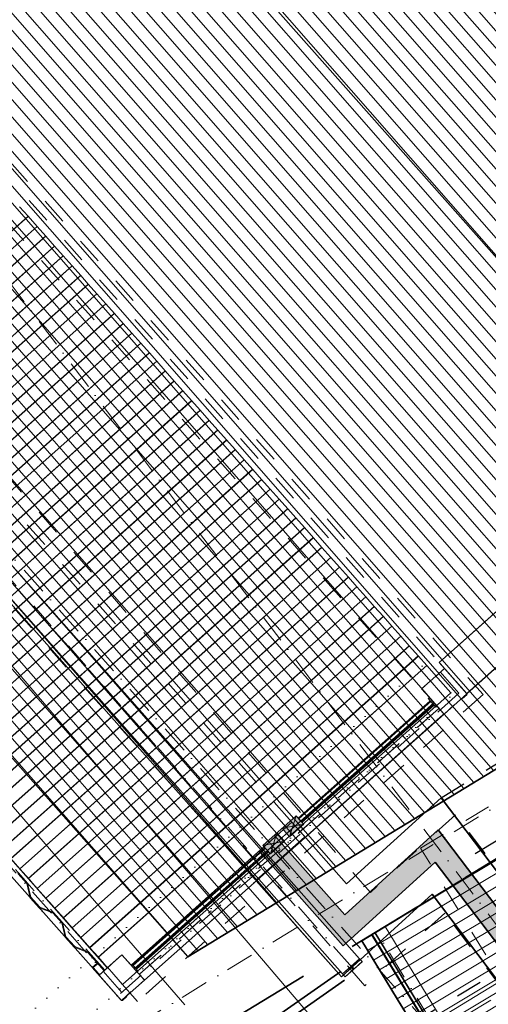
# Model space of a CAD drawing. Header units: millimetres. Extents: x -738537 to 1850049, y -250217 to 604013.
# Tile 190 of 204: x -162248 to -159776, y 509289 to 514484. Entities that reach past the tile are written whole.
import ezdxf

# ---------------------------------------------------------------- set-up
doc = ezdxf.new("R2010")
doc.units = ezdxf.units.MM
doc.header["$MEASUREMENT"] = 0
doc.set_wipeout_variables(frame=1)
for name, pattern in [('Dashed', [280, 140, -140]), ('Dashed Small', [140, 70, -70]), ('Dense Dotted', [80, 0, -80]), ('Dot & Dashed', [280, 150, -60, 0, -70]), ('Dotted', [300, 0, -300]), ('Long Dashed', [700, 400, -300]), ('Wipeout_Contour', [1000, 0, -1000])]:
    doc.linetypes.add(name, pattern=pattern)
for name, color, linetype, lineweight in [('0_Pen_No__1', 214, 'Continuous', 35), ('0_Pen_No__128', 9, 'Continuous', 0), ('0_Pen_No__16', 8, 'Continuous', 20), ('0_Pen_No__161', 1, 'Continuous', 5), ('0_Pen_No__2', 1, 'Continuous', 25), ('0_Pen_No__3', 30, 'Continuous', 15), ('0_Pen_No__4', 5, 'Continuous', 5), ('0_Pen_No__5', 4, 'Continuous', 5), ('0_Pen_No__6', 7, 'Continuous', 5), ('0_Pen_No__69', 255, 'Continuous', 20), ('0_Pen_No__8', 255, 'Continuous', 0), ('0_Pen_No__90', 255, 'Continuous', 20)]:
    doc.layers.add(name, color=color, linetype=linetype, lineweight=lineweight)
for name, color, linetype, lineweight, true_color in [('0_Pen_No__10', 7, 'Continuous', 20, 0x996633), ('0_Pen_No__168', 7, 'Continuous', 5, 0x996633), ('0_Pen_No__19', 7, 'Continuous', 20, 0x00e6ff), ('0_Pen_No__7', 7, 'Continuous', 5, 0x9f07ff)]:
    doc.layers.add(name, color=color, linetype=linetype, lineweight=lineweight, true_color=true_color)

msp = doc.modelspace()

# ---------------------------------------------------------------- hatches: boundary and pattern name
at = {"layer": '0_Pen_No__7', "linetype": 'Continuous', "lineweight": 5, "true_color": 0x3f3f3f}
for points in [[(-167899, 517891), (-160991, 510104.8), (-160905, 510181.1), (-167813, 517967.4)], [(-160991, 510104.8), (-160951.2, 510059.9), (-160865.2, 510136.2), (-160905, 510181.1)], [(-160991, 510104.7), (-160951.2, 510059.8), (-160925.7, 510082.4), (-160965.6, 510127.3)], [(-160951.2, 510059.8), (-160541.4, 509598), (-160532.7, 509761.4), (-160865.2, 510136.2)]]:
    msp.add_hatch(color=250, dxfattribs=at).paths.add_polyline_path(points)
at = {"layer": '0_Pen_No__8', "linetype": 'Continuous', "lineweight": 0, "true_color": 0x3f3f3f}
for points in [[(-163583.3, 515030.4), (-163550.7, 514993.6), (-163478.6, 514966.7), (-163432.1, 514914.3), (-163413.9, 514839.6), (-163366.1, 514785.7), (-163294.1, 514758.8), (-163247.6, 514706.4), (-163229.4, 514631.6), (-163181.6, 514577.8), (-163109.5, 514550.9), (-163063, 514498.5), (-163044.8, 514423.7), (-163001, 514374.4), (-162929, 514347.4), (-162882.5, 514295.1), (-162864.3, 514220.3), (-162816.5, 514166.5), (-162744.4, 514139.5), (-162697.9, 514087.1), (-162679.7, 514012.4), (-162631.9, 513958.6), (-162559.9, 513931.6), (-162513.4, 513879.2), (-162495.2, 513804.5), (-162447.4, 513750.6), (-162375.3, 513723.7), (-162328.9, 513671.3), (-162310.7, 513596.6), (-162270.8, 513551.7), (-162198.8, 513524.7), (-162152.3, 513472.4), (-162134.1, 513397.6), (-162086.3, 513343.8), (-162014.2, 513316.8), (-161967.7, 513264.5), (-161949.5, 513189.7), (-161908.4, 513143.3), (-161836.3, 513116.4), (-161789.8, 513064), (-161771.6, 512989.3), (-161723.8, 512935.4), (-161651.8, 512908.5), (-161605.3, 512856.1), (-161587.1, 512781.4), (-161547.3, 512736.5), (-161475.2, 512709.5), (-161428.7, 512657.2), (-161410.5, 512582.4), (-161362.7, 512528.6), (-161290.7, 512501.6), (-161244.2, 512449.3), (-161226, 512374.5), (-161178.2, 512320.7), (-161106.1, 512293.7), (-161059.6, 512241.3), (-161041.4, 512166.6), (-160993.6, 512112.8), (-160921.6, 512085.8), (-160875.1, 512033.4), (-160856.9, 511958.7), (-160813.1, 511909.3), (-160741, 511882.4), (-160694.5, 511830), (-160676.3, 511755.2), (-160628.5, 511701.4), (-160556.5, 511674.5), (-160510, 511622.1), (-160491.8, 511547.3), (-160444, 511493.5), (-160371.9, 511466.5), (-160325.5, 511414.2), (-160307.2, 511339.4), (-160259.5, 511285.6), (-160187.4, 511258.6), (-160140.9, 511206.3), (-160122.7, 511131.5), (-160033.4, 511036.9), (-160073.3, 511081.8), (-160119.1, 511133.4), (-160137.3, 511208.2), (-160185.1, 511262), (-160257.1, 511289), (-160303.6, 511341.3), (-160321.8, 511416.1), (-160369.6, 511469.9), (-160441.7, 511496.9), (-160488.1, 511549.2), (-160506.4, 511624), (-160554.1, 511677.8), (-160626.2, 511704.8), (-160672.7, 511757.2), (-160690.9, 511831.9), (-160738.7, 511885.8), (-160810.8, 511912.7), (-160853.2, 511960.6), (-160871.5, 512035.3), (-160919.2, 512089.2), (-160991.3, 512116.2), (-161037.8, 512168.5), (-161056, 512243.3), (-161103.8, 512297.1), (-161175.9, 512324.1), (-161222.3, 512376.4), (-161240.5, 512451.2), (-161288.3, 512505), (-161360.4, 512532), (-161406.9, 512584.3), (-161425.1, 512659.1), (-161472.9, 512712.9), (-161544.9, 512739.9), (-161583.4, 512783.3), (-161601.7, 512858), (-161649.4, 512911.9), (-161721.5, 512938.8), (-161768, 512991.2), (-161786.2, 513065.9), (-161834, 513119.8), (-161906.1, 513146.7), (-161945.9, 513191.6), (-161964.1, 513266.4), (-162011.9, 513320.2), (-162084, 513347.2), (-162130.4, 513399.5), (-162148.6, 513474.3), (-162196.4, 513528.1), (-162268.5, 513555.1), (-162307, 513598.5), (-162325.2, 513673.2), (-162373, 513727.1), (-162445.1, 513754), (-162491.5, 513806.4), (-162509.8, 513881.1), (-162557.6, 513935), (-162629.6, 513962), (-162676.1, 514014.3), (-162694.3, 514089.1), (-162742.1, 514142.9), (-162814.2, 514169.9), (-162860.6, 514222.2), (-162878.8, 514297), (-162926.6, 514350.8), (-162998.7, 514377.8), (-163041.2, 514425.6), (-163059.4, 514500.4), (-163107.2, 514554.2), (-163179.3, 514581.2), (-163225.7, 514633.6), (-163243.9, 514708.3), (-163291.7, 514762.2), (-163363.8, 514789.1), (-163410.3, 514841.5), (-163428.5, 514916.2), (-163476.3, 514970.1), (-163548.3, 514997)], [(-165528.3, 513663.5), (-165502.4, 513634.4), (-165484.2, 513559.6), (-165436.4, 513505.8), (-165364.3, 513478.8), (-165317.9, 513426.4), (-165299.6, 513351.7), (-165251.8, 513297.8), (-165179.8, 513270.9), (-165133.3, 513218.5), (-165115.1, 513143.8), (-165067.3, 513089.9), (-164995.2, 513063), (-164948.8, 513010.6), (-164930.6, 512935.9), (-164882.8, 512882), (-164810.7, 512855.1), (-164768.2, 512807.2), (-164750, 512732.4), (-164702.2, 512678.6), (-164630.1, 512651.6), (-164583.7, 512599.3), (-164565.5, 512524.5), (-164517.7, 512470.7), (-164445.6, 512443.7), (-164399.1, 512391.4), (-164380.9, 512316.6), (-164333.1, 512262.8), (-164261.1, 512235.8), (-164214.6, 512183.4), (-164196.4, 512108.7), (-164148.6, 512054.8), (-164076.5, 512027.9), (-164038, 511984.5), (-164019.8, 511909.7), (-163972, 511855.9), (-163899.9, 511828.9), (-163853.5, 511776.6), (-163835.3, 511701.8), (-163787.5, 511648), (-163715.4, 511621), (-163675.6, 511576.2), (-163657.4, 511501.4), (-163609.6, 511447.6), (-163537.5, 511420.6), (-163491, 511368.2), (-163472.8, 511293.5), (-163425, 511239.6), (-163353, 511212.7), (-163314.5, 511169.3), (-163296.2, 511094.5), (-163248.4, 511040.7), (-163176.4, 511013.7), (-163129.9, 510961.4), (-163111.7, 510886.6), (-163063.9, 510832.8), (-162991.8, 510805.8), (-162945.4, 510753.5), (-162927.2, 510678.7), (-162879.4, 510624.9), (-162807.3, 510597.9), (-162760.8, 510545.6), (-162742.6, 510470.8), (-162694.8, 510417), (-162622.8, 510390), (-162580.3, 510342.1), (-162562.1, 510267.4), (-162514.3, 510213.5), (-162442.2, 510186.6), (-162395.7, 510134.2), (-162377.5, 510059.5), (-162329.7, 510005.6), (-162257.7, 509978.7), (-162211.2, 509926.3), (-162193, 509851.5), (-162145.2, 509797.7), (-162073.1, 509770.7), (-162026.6, 509718.4), (-162008.4, 509643.6), (-161960.6, 509589.8), (-161888.6, 509562.8), (-161842.8, 509511.2), (-161802.9, 509466.3), (-161827.6, 509444.4), (-161828.4, 509443.4), (-161828.6, 509442.4), (-161828.5, 509441.4), (-161827.9, 509440.2), (-161714.4, 509312.3), (-161713.7, 509311.7), (-161712.4, 509311.1), (-161711.1, 509311), (-161709.4, 509311.5), (-161708.7, 509312), (-161592.8, 509414.9), (-161591.9, 509416.3), (-161591.8, 509416.9), (-161591.9, 509417.8), (-161592.5, 509419.1), (-161619.8, 509449.8), (-161622.7, 509447.1), (-161596.2, 509417.2), (-161711.4, 509315), (-161824.2, 509442.1), (-161797.3, 509466), (-161886.2, 509566.2), (-161958.3, 509593.2), (-162004.8, 509645.5), (-162023, 509720.3), (-162070.8, 509774.1), (-162142.8, 509801.1), (-162189.3, 509853.5), (-162207.5, 509928.2), (-162255.3, 509982.1), (-162327.4, 510009), (-162373.9, 510061.4), (-162392.1, 510136.1), (-162439.9, 510190), (-162511.9, 510216.9), (-162558.4, 510269.3), (-162576.6, 510344), (-162620.4, 510393.4), (-162692.5, 510420.4), (-162739, 510472.7), (-162757.2, 510547.5), (-162805, 510601.3), (-162877, 510628.3), (-162923.5, 510680.6), (-162941.7, 510755.4), (-162989.5, 510809.2), (-163061.6, 510836.2), (-163108, 510888.5), (-163126.3, 510963.3), (-163174, 511017.1), (-163246.1, 511044.1), (-163292.6, 511096.5), (-163310.8, 511171.2), (-163350.6, 511216.1), (-163422.7, 511243), (-163469.2, 511295.4), (-163487.4, 511370.2), (-163535.2, 511424), (-163607.2, 511450.9), (-163653.7, 511503.3), (-163671.9, 511578.1), (-163713.1, 511624.4), (-163785.1, 511651.4), (-163831.6, 511703.7), (-163849.8, 511778.5), (-163897.6, 511832.3), (-163969.7, 511859.3), (-164016.1, 511911.7), (-164034.4, 511986.4), (-164074.2, 512031.3), (-164146.2, 512058.2), (-164192.7, 512110.6), (-164210.9, 512185.4), (-164258.7, 512239.2), (-164330.8, 512266.2), (-164377.3, 512318.5), (-164395.5, 512393.3), (-164443.3, 512447.1), (-164515.3, 512474.1), (-164561.8, 512526.4), (-164580, 512601.2), (-164627.8, 512655), (-164699.9, 512682), (-164746.3, 512734.3), (-164764.6, 512809.1), (-164808.4, 512858.4), (-164880.4, 512885.4), (-164926.9, 512937.8), (-164945.1, 513012.5), (-164992.9, 513066.4), (-165065, 513093.3), (-165111.4, 513145.7), (-165129.7, 513220.4), (-165177.5, 513274.3), (-165249.5, 513301.2), (-165296, 513353.6), (-165314.2, 513428.4), (-165362, 513482.2), (-165434.1, 513509.2), (-165480.5, 513561.5), (-165498.7, 513636.3), (-165525.3, 513666.2)], [(-160093.5, 511098.6), (-160069.6, 511071.7), (-160042.7, 511095.6), (-159891.3, 510925.1), (-159911.5, 510907.1), (-159985.9, 510990.9), (-159988.9, 510988.2), (-159911.9, 510901.5), (-159888.8, 510922), (-159888.1, 510922.7), (-159887.5, 510923.9), (-159887.3, 510924.8), (-159887.6, 510926.5), (-159888.3, 510927.7), (-160042.3, 511101.2), (-160069.3, 511077.3), (-160090.5, 511101.3)], [(-160038.7, 510853.1), (-160011.5, 510822.4), (-160010.3, 510821.6), (-160009.4, 510821.4), (-160008.7, 510821.5), (-160007.8, 510821.8), (-159891.3, 510925.1), (-159890.8, 510925.7), (-159890.1, 510927.3), (-159890, 510928.6), (-159890.5, 510930), (-159891, 510930.7), (-160004.5, 511058.6), (-160005.6, 511059.4), (-160006.6, 511059.6), (-160007.6, 511059.5), (-160008.7, 511058.8), (-160033.4, 511036.9), (-160036.4, 511034.3), (-160033.8, 511031.3), (-160006.8, 511055.2), (-159894, 510928), (-160009.2, 510825.8), (-160035.7, 510855.7)], [(-161865.7, 509482.8), (-161711.3, 509308.9), (-161710.6, 509308.5), (-161708.9, 509308), (-161707.5, 509308.2), (-161706.8, 509308.5), (-161706, 509309.1), (-161682.9, 509329.6), (-161759.9, 509416.3), (-161762.9, 509413.7), (-161688.5, 509329.9), (-161708.7, 509312), (-161860.1, 509482.5), (-161833.1, 509506.4), (-161857, 509533.3), (-161860, 509530.7), (-161838.8, 509506.7)]]:
    msp.add_hatch(color=250, dxfattribs=at).paths.add_polyline_path(points)
at = {"layer": '0_Pen_No__8', "linetype": 'Continuous', "lineweight": 0}
for points in [[(-160092.8, 510902), (-160053, 510857.1), (-159978.2, 510923.5), (-160018, 510968.3)], [(-160863.9, 510217.6), (-160824, 510172.7), (-160749.2, 510239.1), (-160789.1, 510283.9)], [(-160965.6, 510127.3), (-160925.7, 510082.4), (-160851, 510148.8), (-160890.8, 510193.7)], [(-161737.4, 509442.2), (-161697.6, 509397.3), (-161622.8, 509463.7), (-161662.6, 509508.6)]]:
    msp.add_hatch(color=255, dxfattribs=at).paths.add_polyline_path(points)

# ---------------------------------------------------------------- linework, layer by layer
at = {"layer": '0_Pen_No__1', "color": 7, "linetype": 'Continuous', "lineweight": 35}
for p, q in [((-167813, 517967.4), (-160905, 510181.1)), ((-167899, 517891), (-160991, 510104.8)), ((-160905, 510181.1), (-160865.2, 510136.2)), ((-160865.2, 510136.2), (-160532.7, 509761.4)), ((-160865.2, 510136.2), (-160865.2, 510136.2)), ((-160991, 510104.8), (-160951.2, 510059.9)), ((-160991, 510104.7), (-160951.2, 510059.8)), ((-160951.2, 510059.8), (-160541.4, 509598))]:
    msp.add_line(p, q, dxfattribs=at)
at = {"layer": '0_Pen_No__1', "color": 7, "linetype": 'Long Dashed', "lineweight": 35}
msp.add_line((-160444, 509624.4), (-144264.2, 483065.7), dxfattribs=at)
at = {"layer": '0_Pen_No__1', "color": 7, "linetype": 'Continuous', "lineweight": 35}
for points in [[(-160819, 510257.4), (-167726.9, 518043.7)], [(-167985, 517814.7), (-160550.1, 509434.5)], [(-160524, 509924.9), (-160779.2, 510212.5)]]:
    msp.add_lwpolyline(points, dxfattribs=at)
at = {"layer": '0_Pen_No__19', "color": 4, "linetype": 'Continuous', "lineweight": 20, "true_color": 0x00e6ff}
for p, q in [((-160018, 510968.3), (-160092.8, 510902)), ((-160053, 510857.1), (-160018, 510968.3)), ((-159978.2, 510923.5), (-160018, 510968.3)), ((-160092.8, 510902), (-159978.2, 510923.5)), ((-160092.8, 510902), (-160053, 510857.1)), ((-160053, 510857.1), (-159978.2, 510923.5)), ((-160789.1, 510283.9), (-160863.9, 510217.6)), ((-160824, 510172.7), (-160789.1, 510283.9)), ((-160749.2, 510239.1), (-160789.1, 510283.9)), ((-160863.9, 510217.6), (-160749.2, 510239.1)), ((-160824, 510172.7), (-160749.2, 510239.1)), ((-160890.8, 510193.7), (-160965.6, 510127.3)), ((-160925.7, 510082.4), (-160890.8, 510193.7)), ((-160851, 510148.8), (-160890.8, 510193.7)), ((-160863.9, 510217.6), (-160824, 510172.7)), ((-160965.6, 510127.3), (-160851, 510148.8)), ((-160965.6, 510127.3), (-160925.7, 510082.4)), ((-160925.7, 510082.4), (-160851, 510148.8)), ((-161662.6, 509508.6), (-161737.4, 509442.2)), ((-161697.6, 509397.3), (-161662.6, 509508.6)), ((-161622.8, 509463.7), (-161662.6, 509508.6)), ((-161737.4, 509442.2), (-161622.8, 509463.7)), ((-161737.4, 509442.2), (-161697.6, 509397.3)), ((-161697.6, 509397.3), (-161622.8, 509463.7))]:
    msp.add_line(p, q, dxfattribs=at)
at = {"layer": '0_Pen_No__3', "color": 7, "linetype": 'Continuous', "lineweight": 15}
for p, q in [((-160779, 510271.1), (-160776.4, 510268.1)), ((-160776.4, 510268.1), (-160776.4, 510268.1)), ((-160776.4, 510268.1), (-160776.3, 510268)), ((-160776.3, 510268), (-160776.1, 510267.8)), ((-160776.1, 510267.8), (-160775.8, 510267.5)), ((-160775.8, 510267.5), (-160775.5, 510267.2)), ((-160775.5, 510267.2), (-160775.2, 510266.8)), ((-160775.2, 510266.8), (-160775, 510266.5)), ((-160775, 510266.5), (-160760.6, 510250.3)), ((-160760.6, 510250.3), (-160760.4, 510250.1)), ((-160760.4, 510250.1), (-160760, 510249.7)), ((-160760, 510249.7), (-160759.7, 510249.3)), ((-160759.7, 510249.3), (-160759.4, 510249)), ((-160759.4, 510249), (-160759.2, 510248.8)), ((-160759.2, 510248.8), (-160759.1, 510248.7)), ((-160759.1, 510248.7), (-160759.1, 510248.7)), ((-160954.8, 510115.1), (-160952.1, 510112.1)), ((-160952.1, 510112.1), (-160952.1, 510112.1)), ((-160952.1, 510112.1), (-160952, 510112)), ((-160952, 510112), (-160951.9, 510111.8)), ((-160951.9, 510111.8), (-160951.6, 510111.5)), ((-160951.6, 510111.5), (-160951.3, 510111.2)), ((-160951.3, 510111.2), (-160950.9, 510110.8)), ((-160950.9, 510110.8), (-160950.7, 510110.5)), ((-160950.7, 510110.5), (-160936.3, 510094.3)), ((-160936.3, 510094.3), (-160936.1, 510094.1)), ((-160936.1, 510094.1), (-160935.7, 510093.7)), ((-160935.7, 510093.7), (-160935.4, 510093.3)), ((-160935.4, 510093.3), (-160935.2, 510093)), ((-160935.2, 510093), (-160935, 510092.8)), ((-160935, 510092.8), (-160934.9, 510092.7)), ((-160934.9, 510092.7), (-160934.9, 510092.7))]:
    msp.add_line(p, q, dxfattribs=at)
for points in [[(-161459.3, 523616.4), (-162528.4, 524819), (-165486.5, 522193.5), (-164417.7, 520986.2), (-165655.5, 519885.8), (-158661.4, 512020.6), (-161000.3, 509940.8), (-160550.1, 509434.5), (-160072.2, 509869.7), (-146311.3, 491713.3), (-146288.8, 491683.7), (-141875.7, 485860.3), (-134132.3, 489842.1), (-149778.1, 515524.1), (-150456.9, 515110.5), (-159275.2, 525087.2), (-159407, 524970.1), (-159640.9, 525233.1)], [(-159888.8, 510922), (-159911.9, 510901.5), (-159988.9, 510988.2), (-159911.5, 510907.1), (-159891.3, 510925.1), (-160042.7, 511095.6), (-160069.6, 511071.7), (-160093.5, 511098.6), (-160069.3, 511077.3), (-160042.3, 511101.2), (-159888.3, 510927.7)], [(-160036.4, 511034.3), (-160006.8, 511055.2), (-159894, 510928), (-160009.2, 510825.8), (-160035.7, 510855.7), (-160011.5, 510822.4), (-159891.3, 510925.1), (-159890.5, 510930), (-160004.5, 511058.6)], [(-161706, 509309.1), (-161682.9, 509329.6), (-161759.9, 509416.3), (-161688.5, 509329.9), (-161708.7, 509312), (-161860.1, 509482.5), (-161833.1, 509506.4), (-161857, 509533.3), (-161838.8, 509506.7), (-161865.7, 509482.8), (-161711.7, 509309.3)]]:
    msp.add_lwpolyline(points, close=True, dxfattribs=at)
for points in [[(-162270.8, 513551.7), (-162198.8, 513524.7), (-162152.3, 513472.4), (-162134.1, 513397.6), (-162086.3, 513343.8), (-162014.2, 513316.8), (-161967.7, 513264.5), (-161949.5, 513189.7), (-161908.4, 513143.3), (-161836.3, 513116.4), (-161789.8, 513064), (-161771.6, 512989.3), (-161723.8, 512935.4), (-161651.8, 512908.5), (-161605.3, 512856.1), (-161587.1, 512781.4), (-161547.3, 512736.5), (-161475.2, 512709.5), (-161428.7, 512657.2), (-161410.5, 512582.4), (-161362.7, 512528.6), (-161290.7, 512501.6), (-161244.2, 512449.3), (-161226, 512374.5), (-161178.2, 512320.7), (-161106.1, 512293.7), (-161059.6, 512241.3), (-161041.4, 512166.6), (-160993.6, 512112.8), (-160921.6, 512085.8), (-160875.1, 512033.4), (-160856.9, 511958.7), (-160813.1, 511909.3), (-160741, 511882.4), (-160694.5, 511830), (-160676.3, 511755.2), (-160628.5, 511701.4), (-160556.5, 511674.5), (-160510, 511622.1), (-160491.8, 511547.3), (-160444, 511493.5), (-160371.9, 511466.5), (-160325.5, 511414.2), (-160307.2, 511339.4), (-160259.5, 511285.6), (-160187.4, 511258.6), (-160140.9, 511206.3), (-160122.7, 511131.5), (-160036.4, 511034.3), (-160073.3, 511081.8), (-160119.1, 511133.4), (-160137.3, 511208.2), (-160185.1, 511262), (-160257.1, 511289), (-160303.6, 511341.3), (-160321.8, 511416.1), (-160369.6, 511469.9), (-160441.7, 511496.9), (-160488.1, 511549.2), (-160506.4, 511624), (-160554.1, 511677.8), (-160626.2, 511704.8), (-160672.7, 511757.2), (-160690.9, 511831.9), (-160738.7, 511885.8), (-160810.8, 511912.7), (-160853.2, 511960.6), (-160871.5, 512035.3), (-160919.2, 512089.2), (-160991.3, 512116.2), (-161037.8, 512168.5), (-161056, 512243.3), (-161103.8, 512297.1), (-161175.9, 512324.1), (-161222.3, 512376.4), (-161240.5, 512451.2), (-161288.3, 512505), (-161360.4, 512532), (-161406.9, 512584.3), (-161425.1, 512659.1), (-161472.9, 512712.9), (-161544.9, 512739.9), (-161583.4, 512783.3), (-161601.7, 512858), (-161649.4, 512911.9), (-161721.5, 512938.8), (-161768, 512991.2), (-161786.2, 513065.9), (-161834, 513119.8), (-161906.1, 513146.7), (-161945.9, 513191.6), (-161964.1, 513266.4), (-162011.9, 513320.2), (-162084, 513347.2), (-162130.4, 513399.5), (-162148.6, 513474.3), (-162196.4, 513528.1), (-162268.5, 513555.1)], [(-162255.3, 509982.1), (-162207.5, 509928.2), (-162189.3, 509853.5), (-162142.8, 509801.1), (-162070.8, 509774.1), (-162023, 509720.3), (-162004.8, 509645.5), (-161958.3, 509593.2), (-161886.2, 509566.2), (-161797.3, 509466), (-161824.2, 509442.1), (-161711.4, 509315), (-161596.2, 509417.2), (-161622.7, 509447.1), (-161592.5, 509419.1), (-161708.7, 509312), (-161713.7, 509311.7), (-161827.9, 509440.2), (-161802.9, 509466.3), (-161842.8, 509511.2), (-161888.6, 509562.8), (-161960.6, 509589.8), (-162008.4, 509643.6), (-162026.6, 509718.4), (-162073.1, 509770.7), (-162145.2, 509797.7), (-162193, 509851.5), (-162211.2, 509926.3), (-162257.7, 509978.7)]]:
    msp.add_lwpolyline(points, dxfattribs=at)
at = {"layer": '0_Pen_No__69', "color": 255, "linetype": 'Dot & Dashed', "lineweight": 20}
msp.add_line((-160493.1, 509481.6), (-169261.3, 519396.1), dxfattribs=at)
at = {"layer": '0_Pen_No__90', "color": 255, "linetype": 'Continuous', "lineweight": 20}
for p, q in [((-160454.6, 509528.7), (-169209.5, 519428)), ((-160545.1, 509449.8), (-169299.4, 519348.5)), ((-160545.1, 509449.8), (-160455.2, 509529.3)), ((-160531, 509433.9), (-160441.1, 509513.4)), ((-160497.2, 509491), (-160454.6, 509528.7)), ((-160497.2, 509491), (-160490.8, 509483.7)), ((-160484.3, 509476.3), (-160441.7, 509514)), ((-160441.7, 509514), (-160454.6, 509528.7)), ((-160454.6, 509528.7), (-160454.6, 509528.7)), ((-160441.1, 509513.4), (-160441.1, 509513.4)), ((-160545.1, 509449.8), (-160544.5, 509449.2)), ((-160545.1, 509449.8), (-160544.5, 509449.2)), ((-160544.5, 509449.2), (-160501.9, 509486.9)), ((-160531.6, 509434.5), (-160544.5, 509449.2)), ((-160531.6, 509434.5), (-160544.5, 509449.2)), ((-160531.6, 509434.5), (-160489, 509472.2)), ((-160501.9, 509486.9), (-160495.4, 509479.5)), ((-160495.4, 509479.5), (-160490.8, 509483.7)), ((-160489, 509472.2), (-160495.4, 509479.5)), ((-160490.8, 509483.7), (-160484.3, 509476.3)), ((-160531.6, 509434.5), (-160531, 509433.9)), ((-160531.6, 509434.5), (-160531, 509433.9))]:
    msp.add_line(p, q, dxfattribs=at)

# ---------------------------------------------------------------- next in the draw order: wipeouts: each hides what was drawn before it
at = {"color": 254, "linetype": 'Wipeout_Contour', "lineweight": 0, "ltscale": 2269118.499650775}
msp.add_wipeout([(-159888.3, 510927.7), (-160006.7, 511060.6), (-160127.7, 510953.3), (-160009.5, 510820.2)], dxfattribs=at)
at = {"color": 254, "linetype": 'Wipeout_Contour', "lineweight": 0, "ltscale": 2266044.417861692}
msp.add_wipeout([(-161708.7, 509550), (-161829.9, 509442.4), (-161711.7, 509309.3), (-161590.5, 509416.9)], dxfattribs=at)

# ---------------------------------------------------------------- next in the draw order: linework, layer by layer
at = {"layer": '0_Pen_No__1', "color": 7, "linetype": 'Continuous', "lineweight": 35}
msp.add_line((-165087.8, 506238.9), (-160533.8, 509416.1), dxfattribs=at)
at = {"layer": '0_Pen_No__10', "color": 25, "linetype": 'Dot & Dashed', "lineweight": 20, "true_color": 0x996633}
for p, q in [((-159930.7, 510930.2), (-163932.2, 515438.5)), ((-161709.2, 509351.7), (-165710.7, 513860)), ((-159930.7, 510930.2), (-161715.9, 509345.7))]:
    msp.add_line(p, q, dxfattribs=at)
at = {"layer": '0_Pen_No__3', "color": 7, "linetype": 'Continuous', "lineweight": 15}
for p, q in [((-160006.5, 511060.8), (-166651.2, 518547.4)), ((-160066.3, 511007.7), (-166711, 518494.3)), ((-161770, 509495.6), (-165586.4, 513795.3)), ((-161829.9, 509442.4), (-165646.2, 513742.2)), ((-160006.7, 511060.6), (-160127.7, 510953.3)), ((-160006.5, 511060.8), (-160066.3, 511007.7)), ((-159888.3, 510927.7), (-160006.7, 511060.6)), ((-160127.7, 510953.3), (-160009.5, 510820.2)), ((-160009.5, 510820.2), (-159888.3, 510927.7)), ((-161643.7, 509476.7), (-160062.6, 510880)), ((-160062.6, 510880), (-161643.7, 509476.7)), ((-160779, 510271.1), (-160082, 510889.8)), ((-160776.4, 510268.1), (-160079.4, 510886.8)), ((-160761.8, 510251.7), (-160064.7, 510870.4)), ((-160759.1, 510248.7), (-160062.1, 510867.4)), ((-160082, 510889.8), (-160079.4, 510886.8)), ((-160079.4, 510886.8), (-160079.3, 510886.8)), ((-160079.3, 510886.8), (-160079.2, 510886.7)), ((-160079.2, 510886.7), (-160079.1, 510886.5)), ((-160079.1, 510886.5), (-160078.8, 510886.2)), ((-160078.8, 510886.2), (-160078.5, 510885.9)), ((-160078.5, 510885.9), (-160078.1, 510885.4)), ((-160078.1, 510885.4), (-160077.9, 510885.2)), ((-160077.9, 510885.2), (-160063.5, 510869)), ((-160063.5, 510869), (-160063.3, 510868.8)), ((-160063.3, 510868.8), (-160062.9, 510868.3)), ((-160062.9, 510868.3), (-160062.6, 510868)), ((-160009.5, 510820.2), (-160062.6, 510880)), ((-160062.6, 510880), (-160009.5, 510820.2)), ((-160062.6, 510868), (-160062.4, 510867.7)), ((-160062.4, 510867.7), (-160062.2, 510867.5)), ((-160062.2, 510867.5), (-160062.1, 510867.4)), ((-160062.1, 510867.4), (-160062.1, 510867.4)), ((-161590.5, 509416.9), (-160009.5, 510820.2)), ((-160009.5, 510820.2), (-161590.5, 509416.9)), ((-161651.8, 509496.5), (-160954.8, 510115.1)), ((-161649.2, 509493.5), (-160952.1, 510112.1)), ((-161634.6, 509477), (-160937.5, 510095.7)), ((-161631.9, 509474), (-160934.9, 510092.7)), ((-161708.7, 509550), (-161829.9, 509442.4)), ((-161590.5, 509416.9), (-161708.7, 509550)), ((-161770, 509495.6), (-161829.9, 509442.4)), ((-161651.8, 509496.5), (-161649.2, 509493.5)), ((-161649.2, 509493.5), (-161649.2, 509493.5)), ((-161649.2, 509493.5), (-161649.1, 509493.3)), ((-161649.1, 509493.3), (-161648.9, 509493.1)), ((-161648.9, 509493.1), (-161648.6, 509492.9)), ((-161648.6, 509492.9), (-161648.3, 509492.5)), ((-161648.3, 509492.5), (-161648, 509492.1)), ((-161648, 509492.1), (-161647.7, 509491.9)), ((-161647.7, 509491.9), (-161633.4, 509475.6)), ((-161829.9, 509442.4), (-161711.7, 509309.3)), ((-161590.5, 509416.9), (-161643.7, 509476.7)), ((-161643.7, 509476.7), (-161590.5, 509416.9)), ((-161633.4, 509475.6), (-161633.1, 509475.4)), ((-161633.1, 509475.4), (-161632.8, 509475)), ((-161632.8, 509475), (-161632.5, 509474.6)), ((-161632.5, 509474.6), (-161632.2, 509474.4)), ((-161632.2, 509474.4), (-161632, 509474.2)), ((-161632, 509474.2), (-161631.9, 509474)), ((-161631.9, 509474), (-161631.9, 509474)), ((-161711.7, 509309.3), (-161590.5, 509416.9))]:
    msp.add_line(p, q, dxfattribs=at)
at = {"layer": '0_Pen_No__3', "color": 7, "linetype": 'Dotted', "lineweight": 15}
for p, q in [((-159888.3, 510927.7), (-163753.1, 515281.9)), ((-159973, 510932.8), (-163798, 515242.1)), ((-161706.7, 509394), (-165531.6, 513703.4)), ((-161731.6, 509331.8), (-165576.5, 513663.6)), ((-159973, 510932.8), (-161706.7, 509394)), ((-159888.3, 510927.7), (-161696, 509323.3)), ((-161715.9, 509345.7), (-161731.6, 509331.8)), ((-161715.9, 509345.7), (-161696, 509323.3))]:
    msp.add_line(p, q, dxfattribs=at)
at = {"layer": '0_Pen_No__3', "color": 7, "linetype": 'Dashed Small', "lineweight": 15}
for p, q in [((-160006.5, 511060.8), (-160127.7, 510953.3)), ((-160006.5, 511060.8), (-160127.7, 510953.3)), ((-159888.3, 510927.7), (-160006.5, 511060.8)), ((-159888.3, 510927.7), (-160006.5, 511060.8)), ((-160127.7, 510953.3), (-160009.5, 510820.2)), ((-160127.7, 510953.3), (-160009.5, 510820.2)), ((-160009.5, 510820.2), (-159888.3, 510927.7)), ((-160009.5, 510820.2), (-159888.3, 510927.7)), ((-161708.7, 509550), (-161829.9, 509442.4)), ((-161590.5, 509416.9), (-161708.7, 509550)), ((-161829.9, 509442.4), (-161711.7, 509309.3)), ((-161711.7, 509309.3), (-161590.5, 509416.9))]:
    msp.add_line(p, q, dxfattribs=at)
at = {"layer": '0_Pen_No__5', "color": 7, "linetype": 'Dot & Dashed', "lineweight": 5}
for p, q in [((-160036.6, 511034.1), (-166681.2, 518520.7)), ((-161799.8, 509469.1), (-165633.3, 513788.1)), ((-161617.2, 509446.9), (-160036.2, 510850.3)), ((-160036.2, 510850.3), (-161617.2, 509446.9))]:
    msp.add_line(p, q, dxfattribs=at)

# ---------------------------------------------------------------- next in the draw order: wipeouts: each hides what was drawn before it
at = {"color": 254, "linetype": 'Wipeout_Contour', "lineweight": 0, "ltscale": 9754086.387606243}
msp.add_wipeout([(-160225.7, 521702.2), (-161717.2, 523387.3), (-162555.8, 524335.5), (-165256.6, 521934.8), (-164417.7, 520986.2), (-165537.4, 519996.8), (-165305.8, 519735), (-165416.5, 519636.9), (-158808, 512184.7), (-157423.8, 513417.9), (-156349.9, 512212.2), (-154672.9, 513722.2), (-154023.4, 512994.4), (-152734.7, 514134), (-154821.5, 516494.1), (-153315.9, 517825.4), (-158270.7, 523430.4)], dxfattribs=at)

# ---------------------------------------------------------------- next in the draw order: hatches: boundary and pattern name
at = {"layer": '0_Pen_No__128', "linetype": 'Continuous', "lineweight": 0}
h = msp.add_hatch(dxfattribs=at)
h.set_pattern_fill('PATTERN__TILES_ANGLED', color=9, style=0, pattern_type=2)
h.set_pattern_definition([(41.24, (433280, 499600), (-263700, 300770), []), (131.24, (433280, 499600), (300770, 263700), [])])
h.paths.add_polyline_path([(-160225.7, 521702.2), (-161717.2, 523387.3), (-162555.8, 524335.5), (-165256.6, 521934.8), (-164417.7, 520986.2), (-165537.4, 519996.8), (-165305.8, 519735), (-165416.5, 519636.9), (-158808, 512184.7), (-157423.8, 513417.9), (-156349.9, 512212.2), (-154672.9, 513722.2), (-154023.4, 512994.4), (-152734.7, 514134), (-154821.5, 516494.1), (-153315.9, 517825.4), (-158270.7, 523430.4)])

# ---------------------------------------------------------------- next in the draw order: linework, layer by layer
at = {"layer": '0_Pen_No__168', "color": 25, "linetype": 'Continuous', "lineweight": 5, "true_color": 0x996633}
msp.add_lwpolyline([(-160225.7, 521702.2), (-161716.5, 523387.9), (-162555.8, 524335.5), (-165256.6, 521934.8), (-164417.7, 520986.2), (-165537.4, 519996.8), (-165305.8, 519735), (-165416.5, 519636.9), (-158808, 512184.7), (-157423.8, 513417.9), (-156349.9, 512212.2), (-154672.9, 513722.2), (-154023.4, 512994.4), (-152734.7, 514134), (-154821.5, 516494.1), (-153315.9, 517825.4), (-158270.7, 523430.4)], close=True, dxfattribs=at)

# ---------------------------------------------------------------- next in the draw order: wipeouts: each hides what was drawn before it
at = {"color": 254, "linetype": 'Wipeout_Contour', "lineweight": 0, "ltscale": 12560755.47312737}
msp.add_wipeout([(-167777.5, 519572), (-167842.4, 519645.4), (-169426.2, 518245.2), (-169358.8, 518167), (-169419.9, 518114.3), (-161786.7, 509481), (-161708.6, 509550.1), (-161659.8, 509494.8), (-160959.5, 510119.4), (-160965.6, 510127.3), (-160789.1, 510283.9), (-160779, 510271.1), (-160082, 510889.8), (-160092.8, 510902), (-160086.7, 510907.3), (-160127.7, 510953.3), (-160006.5, 511060.8), (-160034.7, 511092), (-158807.6, 512185.1), (-165416.5, 519636.9), (-166715, 518490.7), (-167716.1, 519626.3)], dxfattribs=at)

# ---------------------------------------------------------------- next in the draw order: hatches: boundary and pattern name
at = {"layer": '0_Pen_No__6', "linetype": 'Continuous', "lineweight": 5}
h = msp.add_hatch(dxfattribs=at)
h.set_pattern_fill('PLYWOOD', style=0, pattern_type=2)
h.set_pattern_definition([(311.2073, (-160298.73, 517708.34), (45.13985, 39.52713), [])])
h.paths.add_polyline_path([(-160478.1, 527202.9), (-169738.8, 519016), (-161361.6, 509539.8), (-150638.5, 516072.5)])
h = msp.add_hatch(dxfattribs=at)
h.set_pattern_fill('PLYWOOD', style=0, pattern_type=2)
h.set_pattern_definition([(30.91126, (-154370.34, 511443.06), (-30.8226, 51.47784), [])])
h.paths.add_polyline_path([(-149968.6, 516006.1), (-160444, 509624.4), (-157065.2, 504078.2, -0.136335), (-153240.7, 506392.5, -0.032632), (-151229.5, 506703.8, 0.036881), (-149216.4, 507004.2, 0.122446), (-145675.9, 508946)])
at = {"layer": '0_Pen_No__7', "linetype": 'Continuous', "lineweight": 5, "true_color": 0x3f3f3f}
for points in [[(-160541.4, 509598), (-160056.6, 510039.5), (-160041, 510209.3), (-160532.7, 509761.4)], [(-160056.6, 510039.5), (-159542.8, 509361.5), (-159451.1, 509431), (-160041, 510209.3)]]:
    msp.add_hatch(color=250, dxfattribs=at).paths.add_polyline_path(points)

# ---------------------------------------------------------------- next in the draw order: linework, layer by layer
at = {"layer": '0_Pen_No__1', "color": 7, "linetype": 'Long Dashed', "lineweight": 35}
for p, q in [((-161689.5, 508865.6), (-149607.5, 516226.1)), ((-160444, 509624.4), (-144272.3, 483079.1))]:
    msp.add_line(p, q, dxfattribs=at)
at = {"layer": '0_Pen_No__1', "color": 7, "linetype": 'Continuous', "lineweight": 35}
for p, q in [((-160532.7, 509761.4), (-160041, 510209.3)), ((-160041, 510209.3), (-159451.1, 509431)), ((-160541.4, 509598), (-160056.6, 510039.5)), ((-160056.6, 510039.5), (-159542.8, 509361.5)), ((-165108.6, 506284.4), (-160554.6, 509461.6))]:
    msp.add_line(p, q, dxfattribs=at)
for points in [[(-160478.1, 527202.9), (-169738.8, 519016), (-161361.6, 509539.8), (-150638.5, 516072.5)], [(-149968.6, 516006.1), (-160444, 509624.4), (-144272.3, 483079.1), (-133796.9, 489460.9)]]:
    msp.add_lwpolyline(points, close=True, dxfattribs=at)
msp.add_lwpolyline([(-149968.6, 516006.1), (-160444, 509624.4), (-157065.2, 504078.2, -0.136335), (-153240.7, 506392.5, -0.032632), (-151229.5, 506703.8, 0.036881), (-149216.4, 507004.2, 0.122446), (-145675.9, 508946)], format="xyb", close=True, dxfattribs=at)
for points in [[(-158775, 512214.2), (-160034.7, 511092)], [(-159888.3, 510927.7), (-158628.6, 512049.9)], [(-160034.7, 511092), (-160006.7, 511060.6)], [(-160025.4, 510379.1), (-160524, 509924.9)], [(-159359.5, 509500.5), (-160025.4, 510379.1)], [(-160550.1, 509434.5), (-160072.2, 509869.7)], [(-160072.2, 509869.7), (-159634.4, 509292.1)]]:
    msp.add_lwpolyline(points, dxfattribs=at)
at = {"layer": '0_Pen_No__16', "color": 8, "linetype": 'Dense Dotted', "lineweight": 20}
for p, q in [((-160065, 511126.1), (-163171.2, 508379.3)), ((-159918.7, 510961.8), (-163025.4, 508214.5))]:
    msp.add_line(p, q, dxfattribs=at)
at = {"layer": '0_Pen_No__161', "color": 1, "linetype": 'Dashed', "lineweight": 5}
for points in [[(-134080.8, 489757.6), (-134363.5, 489612.2), (-141432.8, 485974.3), (-141774.5, 485715.3), (-160005.6, 509770.4), (-160426.5, 509387.1), (-167789, 517831.7), (-164294.1, 520938.8), (-165362.9, 522146.1), (-162404.8, 524771.6), (-161335.7, 523569.1), (-159386.3, 525311.6), (-150333.3, 515063.1), (-149723.6, 515434.6)], [(-134568.4, 489894.8), (-134521.3, 489919), (-141617.3, 486267.4), (-141696.8, 486207.1), (-159948.4, 510289.2), (-160398.1, 509879.6), (-167304.4, 517800.9), (-163807.6, 520909.7), (-164876.2, 522116.8), (-162433.6, 524284.8), (-161363.7, 523081.3), (-159415.1, 524823.1), (-150400.5, 514618.2), (-149838.7, 514960.5)], [(-169513.2, 518189.3), (-167689.8, 519807.6), (-159803.6, 510922.7), (-161627, 509304.3)]]:
    msp.add_lwpolyline(points, close=True, dxfattribs=at)
at = {"layer": '0_Pen_No__2', "color": 7, "linetype": 'Dashed', "lineweight": 25}
for p, q in [((-161070.2, 510020.7), (-167994.6, 517806.2)), ((-160812.9, 510250.2), (-167509.9, 517780)), ((-160025.4, 510379.1), (-151087.4, 515824.2)), ((-159845.9, 510084.4), (-150855.4, 515561.6)), ((-160178.3, 509188.1), (-154141.3, 512865.9))]:
    msp.add_line(p, q, dxfattribs=at)
at = {"layer": '0_Pen_No__2', "color": 7, "linetype": 'Continuous', "lineweight": 25}
msp.add_line((-165833.3, 515385), (-160550.1, 509434.5), dxfattribs=at)
msp.add_lwpolyline([(-161070.2, 510020.7), (-160812.9, 510250.2), (-160743.7, 510172.5), (-161001, 509943.1)], close=True, dxfattribs=at)
at = {"layer": '0_Pen_No__3', "color": 7, "linetype": 'Continuous', "lineweight": 15}
for p, q in [((-162204, 513446.3), (-162249.2, 513497.1)), ((-162204, 513446.3), (-163937.6, 511907.6)), ((-162203.4, 513445.6), (-163937, 511906.8)), ((-162156.2, 513392.5), (-162204, 513446.3)), ((-162156.9, 513393.2), (-163890.5, 511854.5)), ((-162156.2, 513392.5), (-163889.8, 511853.7)), ((-162111.1, 513341.6), (-162156.2, 513392.5)), ((-162111.7, 513342.3), (-163845.4, 511803.6)), ((-162111.1, 513341.6), (-163844.7, 511802.9)), ((-162064.6, 513289.2), (-162111.1, 513341.6)), ((-162064.6, 513289.2), (-163798.2, 511750.5)), ((-162064, 513288.5), (-163797.6, 511749.8)), ((-162019.5, 513238.4), (-162064.6, 513289.2)), ((-162019.5, 513238.4), (-163753.1, 511699.7)), ((-162018.8, 513237.6), (-163752.4, 511698.9)), ((-161971.7, 513184.5), (-162019.5, 513238.4)), ((-161972.4, 513185.3), (-163706, 511646.6)), ((-161971.7, 513184.5), (-163705.3, 511645.8)), ((-161926.6, 513133.7), (-161971.7, 513184.5)), ((-161927.2, 513134.4), (-163660.8, 511595.7)), ((-161926.6, 513133.7), (-163660.2, 511595)), ((-161886.7, 513088.8), (-161926.6, 513133.7)), ((-161886.7, 513088.8), (-163620.3, 511550.1)), ((-161886.1, 513088.1), (-163619.7, 511549.3)), ((-161841.6, 513038), (-161886.7, 513088.8)), ((-161841.6, 513038), (-163575.2, 511499.2)), ((-161840.9, 513037.2), (-163574.5, 511498.5)), ((-161793.8, 512984.1), (-161841.6, 513038)), ((-161794.5, 512984.9), (-163528.1, 511446.1)), ((-161793.8, 512984.1), (-163527.4, 511445.4)), ((-161748.7, 512933.3), (-161793.8, 512984.1)), ((-161749.3, 512934), (-163482.9, 511395.3)), ((-161748.7, 512933.3), (-163482.3, 511394.5)), ((-161702.2, 512880.9), (-161748.7, 512933.3)), ((-161702.2, 512880.9), (-163435.8, 511342.2)), ((-161701.5, 512880.2), (-163435.2, 511341.4)), ((-161657.1, 512830.1), (-161702.2, 512880.9)), ((-161657.1, 512830.1), (-163390.7, 511291.3)), ((-161656.4, 512829.3), (-163390, 511290.6)), ((-161609.3, 512776.2), (-161657.1, 512830.1)), ((-161609.9, 512777), (-163343.5, 511238.2)), ((-161609.3, 512776.2), (-163342.9, 511237.5)), ((-161564.1, 512725.4), (-161609.3, 512776.2)), ((-161564.8, 512726.1), (-163298.4, 511187.4)), ((-161564.1, 512725.4), (-163297.7, 511186.6)), ((-161525.6, 512682), (-161564.1, 512725.4)), ((-161525.6, 512682), (-163259.2, 511143.3)), ((-161525, 512681.2), (-163258.6, 511142.5)), ((-161480.5, 512631.1), (-161525.6, 512682)), ((-161480.5, 512631.1), (-163214.1, 511092.4)), ((-161479.8, 512630.4), (-163213.5, 511091.7)), ((-161432.7, 512577.3), (-161480.5, 512631.1)), ((-161433.4, 512578), (-163167, 511039.3)), ((-161432.7, 512577.3), (-163166.3, 511038.6)), ((-161387.6, 512526.4), (-161432.7, 512577.3)), ((-161388.2, 512527.2), (-163121.8, 510988.4)), ((-161387.6, 512526.4), (-163121.2, 510987.7)), ((-161341.1, 512474.1), (-161387.6, 512526.4)), ((-161341.1, 512474.1), (-163074.7, 510935.4)), ((-161340.4, 512473.3), (-163074.1, 510934.6)), ((-161296, 512423.2), (-161341.1, 512474.1)), ((-161296, 512423.2), (-163029.6, 510884.5)), ((-161295.3, 512422.5), (-163028.9, 510883.8)), ((-161248.2, 512369.4), (-161296, 512423.2)), ((-161248.8, 512370.1), (-162982.4, 510831.4)), ((-161248.2, 512369.4), (-162981.8, 510830.7)), ((-161203, 512318.5), (-161248.2, 512369.4)), ((-161203.7, 512319.3), (-162937.3, 510780.5)), ((-161203, 512318.5), (-162936.6, 510779.8)), ((-161156.6, 512266.2), (-161203, 512318.5)), ((-161156.6, 512266.2), (-162890.2, 510727.4)), ((-161155.9, 512265.4), (-162889.5, 510726.7)), ((-161111.4, 512215.3), (-161156.6, 512266.2)), ((-161111.4, 512215.3), (-162845, 510676.6)), ((-161110.8, 512214.6), (-162844.4, 510675.9)), ((-161063.6, 512161.5), (-161111.4, 512215.3)), ((-161064.3, 512162.2), (-162797.9, 510623.5)), ((-161063.6, 512161.5), (-162797.3, 510622.8)), ((-161018.5, 512110.6), (-161063.6, 512161.5)), ((-161019.2, 512111.4), (-162752.8, 510572.6)), ((-161018.5, 512110.6), (-162752.1, 510571.9)), ((-160972, 512058.3), (-161018.5, 512110.6)), ((-160972, 512058.3), (-162705.7, 510519.5)), ((-160971.4, 512057.5), (-162705, 510518.8)), ((-160926.9, 512007.4), (-160972, 512058.3)), ((-160926.9, 512007.4), (-162660.5, 510468.7)), ((-160926.2, 512006.7), (-162659.9, 510467.9)), ((-160879.1, 511953.6), (-160926.9, 512007.4)), ((-160879.8, 511954.3), (-162613.4, 510415.6)), ((-160879.1, 511953.6), (-162612.7, 510414.8)), ((-160834, 511902.7), (-160879.1, 511953.6)), ((-160834.6, 511903.5), (-162568.2, 510364.7)), ((-160834, 511902.7), (-162567.6, 510364)), ((-160791.5, 511854.9), (-160834, 511902.7)), ((-160791.5, 511854.9), (-162525.1, 510316.1)), ((-160790.8, 511854.1), (-162524.4, 510315.4)), ((-160746.3, 511804), (-160791.5, 511854.9)), ((-160746.3, 511804), (-162480, 510265.3)), ((-160745.7, 511803.3), (-162479.3, 510264.5)), ((-160698.6, 511750.2), (-160746.3, 511804)), ((-160699.2, 511750.9), (-162432.8, 510212.2)), ((-160698.6, 511750.2), (-162432.2, 510211.4)), ((-160653.4, 511699.3), (-160698.6, 511750.2)), ((-160654.1, 511700.1), (-162387.7, 510161.3)), ((-160653.4, 511699.3), (-162387, 510160.6)), ((-160607, 511647), (-160653.4, 511699.3)), ((-160607, 511647), (-162340.6, 510108.2)), ((-160606.3, 511646.2), (-162339.9, 510107.5)), ((-160561.8, 511596.1), (-160607, 511647)), ((-160561.8, 511596.1), (-162295.4, 510057.4)), ((-160561.2, 511595.4), (-162294.8, 510056.6)), ((-160514, 511542.3), (-160561.8, 511596.1)), ((-160514.7, 511543), (-162248.3, 510004.3)), ((-160514, 511542.3), (-162247.6, 510003.5)), ((-160468.9, 511491.4), (-160514, 511542.3)), ((-160469.5, 511492.1), (-162203.2, 509953.4)), ((-160468.9, 511491.4), (-162202.5, 509952.7)), ((-160422.4, 511439.1), (-160468.9, 511491.4)), ((-160422.4, 511439.1), (-162156, 509900.3)), ((-160421.8, 511438.3), (-162155.4, 509899.6)), ((-160377.3, 511388.2), (-160422.4, 511439.1)), ((-160377.3, 511388.2), (-162110.9, 509849.5)), ((-160376.6, 511387.5), (-162110.2, 509848.7)), ((-160329.5, 511334.4), (-160377.3, 511388.2)), ((-160330.2, 511335.1), (-162063.8, 509796.4)), ((-160329.5, 511334.4), (-162063.1, 509795.6)), ((-160284.4, 511283.5), (-160329.5, 511334.4)), ((-160285, 511284.2), (-162018.6, 509745.5)), ((-160284.4, 511283.5), (-162018, 509744.8)), ((-160237.9, 511231.2), (-160284.4, 511283.5)), ((-160237.9, 511231.2), (-161971.5, 509692.4)), ((-160237.2, 511230.4), (-161970.8, 509691.7)), ((-160192.8, 511180.3), (-160237.9, 511231.2)), ((-160192.8, 511180.3), (-161926.4, 509641.6)), ((-160192.1, 511179.6), (-161925.7, 509640.8)), ((-160145, 511126.5), (-160192.8, 511180.3)), ((-160145.6, 511127.2), (-161879.2, 509588.5)), ((-160145, 511126.5), (-161878.6, 509587.7)), ((-160099.8, 511075.6), (-160145, 511126.5)), ((-160100.5, 511076.3), (-161834.1, 509537.6)), ((-160099.8, 511075.6), (-161833.4, 509536.9)), ((-159973, 510932.8), (-160099.8, 511075.6)), ((-159973, 510932.8), (-161706.7, 509394)), ((-162247.6, 510003.5), (-162295.4, 510057.4)), ((-162202.5, 509952.7), (-162247.6, 510003.5)), ((-162156, 509900.3), (-162202.5, 509952.7)), ((-162110.9, 509849.5), (-162156, 509900.3)), ((-162063.1, 509795.6), (-162110.9, 509849.5)), ((-162018, 509744.8), (-162063.1, 509795.6)), ((-161971.5, 509692.4), (-162018, 509744.8)), ((-161926.4, 509641.6), (-161971.5, 509692.4)), ((-161878.6, 509587.7), (-161926.4, 509641.6)), ((-161833.4, 509536.9), (-161878.6, 509587.7)), ((-161706.7, 509394), (-161833.4, 509536.9))]:
    msp.add_line(p, q, dxfattribs=at)
msp.add_lwpolyline([(-167777.5, 519572), (-167716.1, 519626.3), (-166715, 518490.7), (-165416.5, 519636.9), (-158807.6, 512185.1), (-160034.7, 511092), (-160006.5, 511060.8), (-160127.7, 510953.3), (-160086.7, 510907.3), (-160092.8, 510902), (-160082, 510889.8), (-160779, 510271.1), (-160789.1, 510283.9), (-160965.6, 510127.3), (-160959.5, 510119.4), (-161659.8, 509494.8), (-161708.6, 509550.1), (-161786.7, 509481), (-169419.9, 518114.3), (-169358.8, 518167), (-169426.2, 518245.2), (-167842.4, 519645.4)], close=True, dxfattribs=at)
at = {"layer": '0_Pen_No__4', "color": 7, "linetype": 'Dashed', "lineweight": 5}
for p, q in [((-167774.5, 519812.7), (-160006.5, 511060.8)), ((-167895.7, 519705.1), (-160127.7, 510953.3))]:
    msp.add_line(p, q, dxfattribs=at)
msp.add_lwpolyline([(-133797, 489461), (-133796.9, 489460.9), (-144272.3, 483079.1), (-144272.4, 483079.2), (-160443.9, 509624.3), (-160444, 509624.4), (-149968.6, 516006.1), (-149968.5, 516006)], close=True, dxfattribs=at)
at = {"layer": '0_Pen_No__5', "color": 7, "linetype": 'Dot & Dashed', "lineweight": 5}
for p, q in [((-170943, 524499.7), (-136359.9, 478867.9)), ((-170943, 524499.7), (-136359.9, 478867.9)), ((-170228.1, 520581.2), (-158978.1, 507927.2)), ((-170228.1, 520581.2), (-158978.1, 507927.2)), ((-147389.7, 517855.4), (-163028.1, 508328.3)), ((-147389.7, 517855.4), (-163028.1, 508328.3))]:
    msp.add_line(p, q, dxfattribs=at)
at = {"layer": '0_Pen_No__6', "color": 7, "linetype": 'Continuous', "lineweight": 5}
for p, q in [((-160372.9, 509667.7), (-160319.5, 509700.2)), ((-144143.4, 483147.8), (-160319.5, 509700.2)), ((-160391.8, 509656.2), (-160389.9, 509657.3)), ((-144215.7, 483103.8), (-160391.8, 509656.2)), ((-160389.9, 509657.3), (-160388.2, 509658.4)), ((-144213.8, 483104.9), (-160389.9, 509657.3)), ((-160388.2, 509658.4), (-160374.8, 509666.5)), ((-144212.1, 483105.9), (-160388.2, 509658.4)), ((-160374.8, 509666.5), (-160372.9, 509667.7)), ((-144198.7, 483114.1), (-160374.8, 509666.5)), ((-144196.9, 483115.2), (-160372.9, 509667.7))]:
    msp.add_line(p, q, dxfattribs=at)
at = {"layer": '0_Pen_No__6', "color": 7, "linetype": 'Dashed', "lineweight": 5}
msp.add_lwpolyline([(-159644.1, 509310.1), (-160133.2, 510112.9), (-151259.1, 515497.5), (-150752.9, 514924.5), (-150664.9, 514780.4)], close=True, dxfattribs=at)
at = {"layer": '0_Pen_No__69', "color": 255, "linetype": 'Dot & Dashed', "lineweight": 20}
for p, q in [((-160493.1, 509481.6), (-169261.3, 519396.1)), ((-149717.3, 515433.2), (-160504.4, 508858.6)), ((-144189, 483120), (-160365.1, 509672.5))]:
    msp.add_line(p, q, dxfattribs=at)
at = {"layer": '0_Pen_No__7', "color": 250, "linetype": 'Continuous', "lineweight": 5, "true_color": 0x3f3f3f}
for p, q in [((-161377.3, 509285.8), (-167378.4, 516201.4)), ((-163936.2, 513006), (-160627.2, 509126.2))]:
    msp.add_line(p, q, dxfattribs=at)
at = {"layer": '0_Pen_No__90', "color": 255, "linetype": 'Continuous', "lineweight": 20}
for p, q in [((-160455.2, 509529.3), (-169209.5, 519428)), ((-160545.1, 509449.8), (-169299.4, 519348.5)), ((-149748.5, 515484.5), (-160517.9, 508920.7)), ((-160545.1, 509449.8), (-160455.2, 509529.3)), ((-160531, 509433.9), (-160441.1, 509513.4)), ((-160497.2, 509491), (-160454.6, 509528.7)), ((-160497.2, 509491), (-160490.8, 509483.7)), ((-160484.3, 509476.3), (-160441.7, 509514)), ((-160455.2, 509529.3), (-160454.6, 509528.7)), ((-160441.7, 509514), (-160454.6, 509528.7)), ((-160441.7, 509514), (-160441.1, 509513.4)), ((-160544.5, 509449.2), (-160501.9, 509486.9)), ((-160531.6, 509434.5), (-160489, 509472.2)), ((-160501.9, 509486.9), (-160495.4, 509479.5)), ((-160495.4, 509479.5), (-160490.8, 509483.7)), ((-160489, 509472.2), (-160495.4, 509479.5)), ((-160490.8, 509483.7), (-160484.3, 509476.3))]:
    msp.add_line(p, q, dxfattribs=at)

doc.saveas('drawing.dxf')
